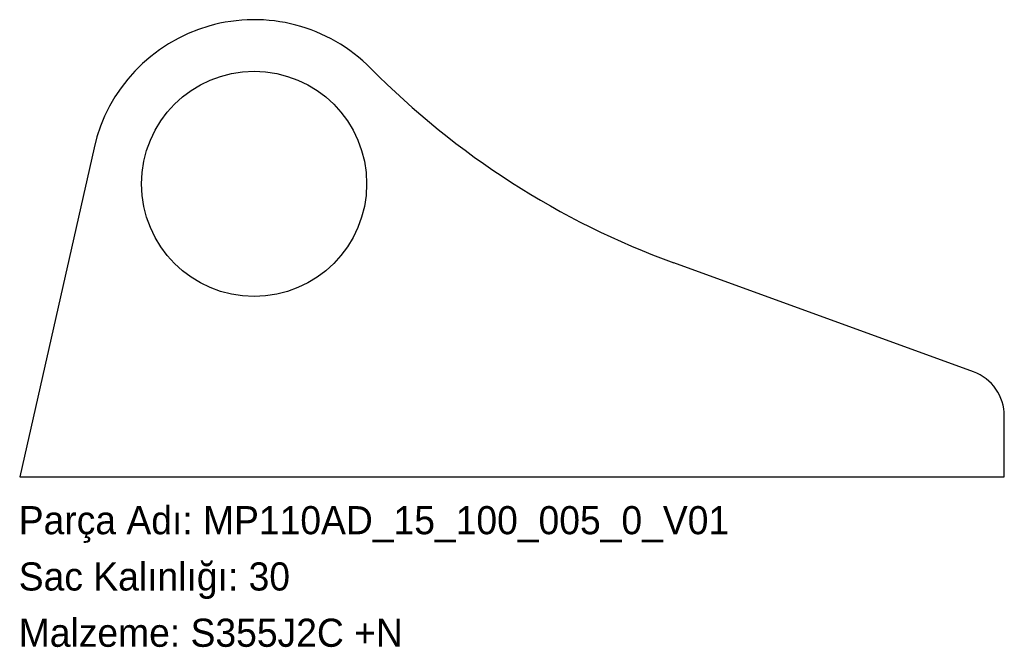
# Model space of a CAD drawing. Header units: millimetres. Extents: x 0 to 420, y -72 to 195.
import ezdxf

# ---------------------------------------------------------------- set-up
doc = ezdxf.new("R2010")
doc.units = ezdxf.units.MM
doc.linetypes.add('SLD-Katı', pattern=[0])
doc.linetypes.add('SLD-Sürekli', pattern=[0])
doc.layers.add('METIN', color=96, linetype='SLD-Katı')
doc.styles.add('SLDTEXTSTYLE0', font='ARIAL.TTF', dxfattribs={"width": 0.948, "bigfont": 'bigfont'})
doc.styles.add('SLDTEXTSTYLE1', font='ARIAL.TTF', dxfattribs={"width": 0.948})

msp = doc.modelspace()

# ---------------------------------------------------------------- linework, layer by layer
at = {"color": 7, "linetype": 'SLD-Sürekli', "lineweight": 25}
for p, q in [((32.12, 140.82), (0.4, 0.4)), ((407.24, 45.19), (279.46, 91.7)), ((420.4, 0.4), (420.4, 26.4)), ((0.4, 0.4), (420.4, 0.4))]:
    msp.add_line(p, q, dxfattribs=at)
msp.add_circle((100.4, 125.4), 48, dxfattribs=at)
for centre, radius, start, end in [((100.4, 125.4), 70, 44.6547, 167.2711), ((399.17, 420.59), 350, 224.6547, 250), ((400.4, 26.4), 20, 0, 70)]:
    msp.add_arc(centre, radius, start, end, dxfattribs=at)

# ---------------------------------------------------------------- texts
at = {"layer": 'METIN', "char_height": 12, "attachment_point": 1}
for s, insert, style in [('Parça Adı: MP110AD_15_100_005_0_V01', (0, -12.03), 'SLDTEXTSTYLE0'), ('Sac Kalınlığı: 30', (0, -36.03), 'SLDTEXTSTYLE0'), ('Malzeme: S355J2C +N', (0, -60.03), 'SLDTEXTSTYLE1')]:
    msp.add_mtext(s, dxfattribs=dict(at, insert=insert, style=style))

doc.saveas('drawing.dxf')
